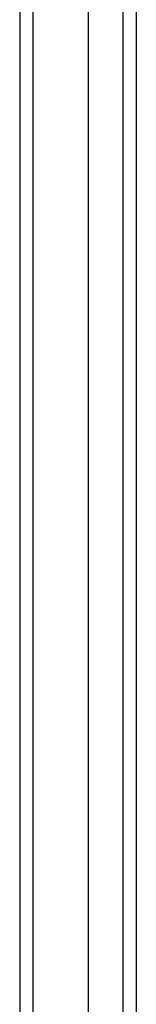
# Model space of a CAD drawing. Header units: inches. Extents: x 18 to 229, y 20 to 132.
# Tile 10 of 115: x 98.847 to 99.713, y 54.599 to 61.905. Entities that reach past the tile are written whole.
import ezdxf

# ---------------------------------------------------------------- set-up
doc = ezdxf.new("R2010")
doc.units = ezdxf.units.IN
doc.header["$MEASUREMENT"] = 0
doc.layers.add('Visible Edges(ANSI)', color=7, linetype='Continuous', lineweight=25)
doc.layers.add('Visible Tangent Edges(ANSI)', color=7, linetype='Continuous', lineweight=25)

msp = doc.modelspace()

# ---------------------------------------------------------------- linework, layer by layer
at = {"layer": 'Visible Edges(ANSI)'}
for p, q in [((98.8468, 107.1939), (98.8468, 47.3919)), ((99.3586, 48.0016), (99.3586, 106.5843)), ((99.7129, 106.3958), (99.7129, 48.1901))]:
    msp.add_line(p, q, dxfattribs=at)
at = {"layer": 'Visible Tangent Edges(ANSI)'}
for p, q in [((98.9458, 47.3919), (98.9458, 107.1939)), ((99.6139, 106.5258), (99.6139, 48.0601))]:
    msp.add_line(p, q, dxfattribs=at)

doc.saveas('drawing.dxf')
